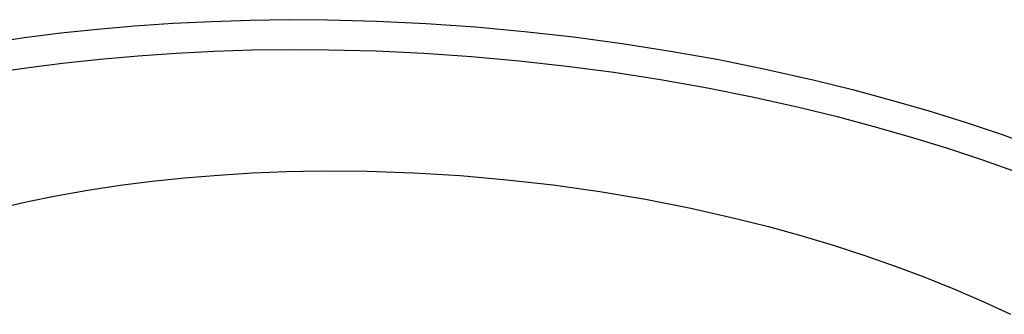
# Model space of a CAD drawing. Extents: x 0 to 1189, y 0 to 841.
# Tile 31 of 77: x 303 to 321, y 111 to 116. Entities that reach past the tile are written whole.
import ezdxf

# ---------------------------------------------------------------- set-up
doc = ezdxf.new("R2010")
doc.units = 0
doc.header["$LTSCALE"] = 65.395
doc.layers.add('mg_3d_BL7', color=7, linetype='CONTINUOUS')

# ---------------------------------------------------------------- blocks, each defined once
blk = doc.blocks.new('MG_3D_BL7', base_point=(391.459, 121.842))
at = {"layer": 'mg_3d_BL7', "color": 2, "linetype": 'CONTINUOUS'}
for points in [[(302.238, 115.84), (302.908, 115.939), (303.579, 116.024), (304.251, 116.095), (304.925, 116.154), (305.632, 116.202), (306.339, 116.237), (307.047, 116.259), (307.755, 116.268), (308.463, 116.264)], [(308.463, 116.264), (309.366, 116.241), (310.269, 116.198), (311.171, 116.136), (312.071, 116.054), (312.969, 115.952), (313.858, 115.832), (314.744, 115.693), (315.627, 115.535), (316.506, 115.356), (317.381, 115.158), (318.076, 114.986), (318.767, 114.8), (319.455, 114.601), (320.138, 114.388), (320.817, 114.161), (321.491, 113.919)], [(302.46, 115.315), (303.032, 115.398), (303.606, 115.472), (304.299, 115.547), (304.994, 115.608), (305.689, 115.656), (306.386, 115.69), (307.083, 115.712), (307.78, 115.72), (308.477, 115.717)], [(308.477, 115.717), (309.352, 115.695), (310.226, 115.654), (311.1, 115.594), (311.972, 115.515), (312.842, 115.418), (313.704, 115.303), (314.563, 115.169), (315.419, 115.017), (316.271, 114.847), (317.12, 114.657), (317.794, 114.491), (318.466, 114.313), (319.134, 114.122), (319.798, 113.918), (320.458, 113.701), (321.113, 113.469)], [(302.398, 112.803), (302.941, 112.928), (303.487, 113.039), (304.073, 113.142), (304.661, 113.232), (305.251, 113.308), (305.843, 113.37), (306.464, 113.421), (307.086, 113.459), (307.709, 113.483), (308.332, 113.495), (309.185, 113.489), (310.038, 113.461), (310.889, 113.41), (311.744, 113.335), (312.597, 113.238), (313.447, 113.117), (314.283, 112.976), (315.115, 112.812), (315.941, 112.625), (316.538, 112.475), (317.131, 112.312), (317.721, 112.135), (318.306, 111.946), (318.857, 111.753), (319.403, 111.548), (319.945, 111.329), (320.48, 111.097), (320.972, 110.868)]]:
    blk.add_lwpolyline(points, dxfattribs=at)

msp = doc.modelspace()

# ---------------------------------------------------------------- block references
at = {"layer": 'mg_3d_BL7'}
msp.add_blockref('MG_3D_BL7', (391.459, 121.842), dxfattribs=at)

doc.saveas('drawing.dxf')
